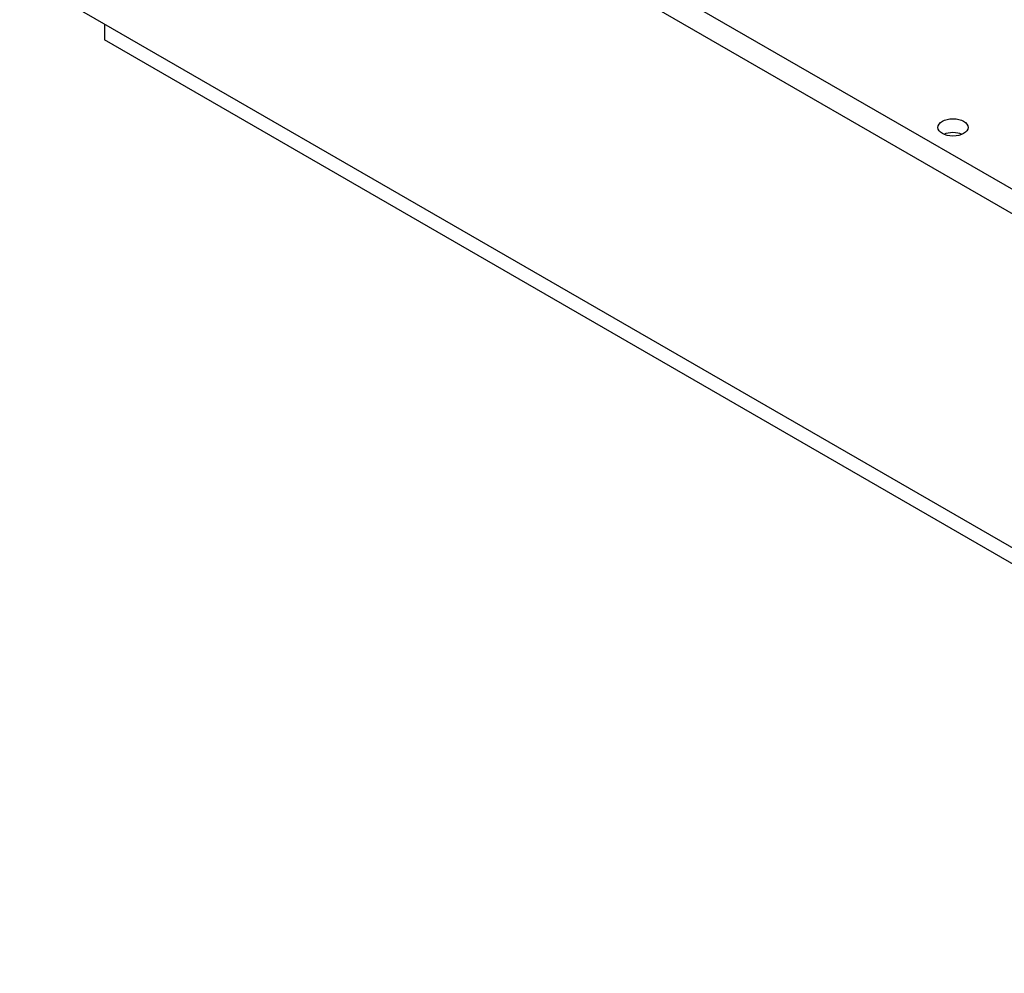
# Model space of a CAD drawing. Extents: x 0 to 2359, y -75 to 1663.
# Tile 14 of 23: x 1506 to 1637, y 1294 to 1420. Entities that reach past the tile are written whole.
import ezdxf

# ---------------------------------------------------------------- set-up
doc = ezdxf.new("R2010")
doc.units = 0
doc.header["$LTSCALE"] = 25.4
doc.layers.get('0').update_dxf_attribs({"linetype": 'CONTINUOUS'})

# ---------------------------------------------------------------- blocks, each defined once
blk = doc.blocks.new('A$Ccd885ad5')
for p, q in [((-56.57, 42.46), (-275.77, 169.01)), ((-266.76, 167.08), (-56.57, 45.72)), ((-62.79, 1.61), (-287.06, 131.09)), ((-275.77, 124.58), (-275.77, 122.47)), ((-60.76, -1.66), (-275.77, 122.47))]:
    blk.add_line(p, q)
blk.add_ellipse((-162.99, 110.84), major_axis=(2, 0), ratio=0.57735)
blk.add_ellipse((-162.99, 109), major_axis=(-2, 0), ratio=0.57735, start_param=4.061417, end_param=5.363361)

msp = doc.modelspace()

# ---------------------------------------------------------------- block references
msp.add_blockref('A$Ccd885ad5', (1792.9856621, 1295.2706554))

doc.saveas('drawing.dxf')
